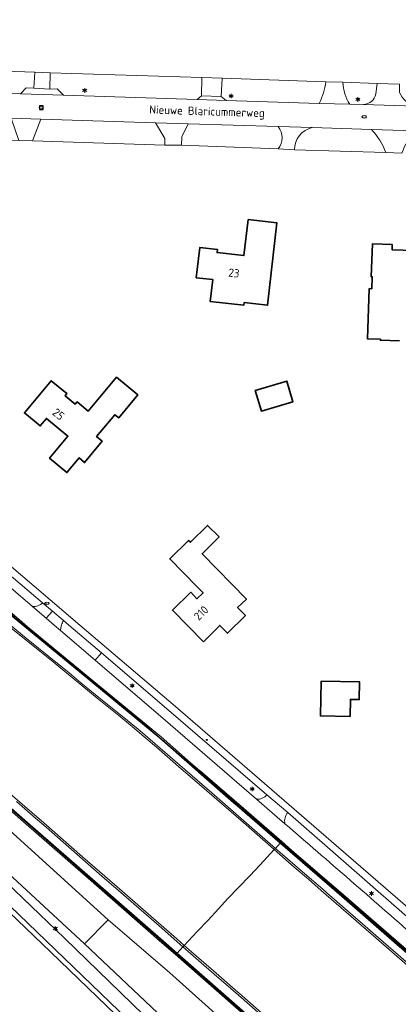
# Model space of a CAD drawing. Header units: metres. Extents: x 140853 to 145288, y 474558 to 480269.
# Tile 19 of 256: x 141914 to 141996, y 475918 to 476132. Entities that reach past the tile are written whole.
import ezdxf
from ezdxf.enums import TextEntityAlignment as Align

# ---------------------------------------------------------------- set-up
doc = ezdxf.new("R2010")
doc.units = ezdxf.units.M
doc.header["$MEASUREMENT"] = 0
for name, color, linetype, lineweight in [('B-WE-GR-GRAS_KRUIDENRIJK-G', 80, 'Continuous', 18), ('B-WE-GR-GROENVOORZIENING-G', 80, 'Continuous', 18), ('B-WE-IE-TERREINAFSCHEIDING_KUNSTMATIG_HEKWERK-G', 20, 'IE-TERREINAFSCHEIDING-KUNSTMATIG', 18), ('B-WE-IE-TERREINAFSCHEIDING_KUNSTMATIG_MUUR-G', 90, 'IE-TERREINAFSCHEIDING-KUNSTMATIG-DICHT', 18), ('B-WE-KL-ET_LS_OV_LICHTMAST-S', 190, 'Continuous', 18), ('B-WE-KL-WATER_BRANDLEIDING_PUT-S', 150, 'Continuous', 18), ('B-WE-KL-WATER_PUT-S', 170, 'Continuous', 18), ('B-WE-KW-KUNSTWERK_GELUIDSWERING_SCHERM-G', 170, 'Continuous', 18), ('B-WE-OG-BEBOUWING-G', 7, 'Continuous', 35), ('B-WE-OG-BEBOUWING_HUISNUMMER-T18', 10, 'Continuous', 18), ('B-WE-OG-BEBOUWING_STRAATNAAM-T18', 10, 'Continuous', 18), ('B-WE-OG-TERREIN_ERF-G', 7, 'Continuous', 18), ('B-WE-RI-GWA_RIOOLPUT-S', 30, 'Continuous', 18), ('B-WE-VH-VERHARDING_ASFALT-G', 252, 'Continuous', 18), ('B-WE-VH-VERHARDING_BETONSTRAATSTEEN-G', 252, 'Continuous', 18), ('B-WE-VH-VERHARDING_GESLOTEN-G', 7, 'Continuous', 18), ('B-WE-VH-VERHARDING_OPEN-G', 252, 'Continuous', 18), ('B-WE-VH-VERHARDING_STRAATBAKSTEEN-G', 252, 'Continuous', 18), ('B-WE-VH-VERHARDING_TEGEL-G', 252, 'Continuous', 18)]:
    doc.layers.add(name, color=color, linetype=linetype, lineweight=lineweight)
doc.styles.add('NLCS-ISO', font='txt')
doc.linetypes.add('IE-TERREINAFSCHEIDING-KUNSTMATIG', pattern='A,4,[82,NLCS.shx,S=0.75,R=90,X=0,Y=0],4,-2', length=10)
doc.linetypes.add('IE-TERREINAFSCHEIDING-KUNSTMATIG-DICHT', pattern='A,8,-1,[82,NLCS.shx,S=0.75,R=90,X=0,Y=0],-1', length=10)

# ---------------------------------------------------------------- blocks, each defined once
blk = doc.blocks.new('B-SIE-WEG_LICHTMAST-SO')
at = {"ltscale": 0.1}
for p, q in [((-1.1, 0.6), (-2.2, 1.3)), ((0, 1.3), (0, 2.5)), ((1.1, 0.6), (2.2, 1.3)), ((-1.1, -0.6), (-2.2, -1.3)), ((0, -1.3), (0, -2.5)), ((1.1, -0.6), (2.2, -1.3))]:
    blk.add_line(p, q, dxfattribs=at)
at = {"flags": 128}
for points in [[(-1.2, 0.5), (1.2, 0.5)], [(-1.2, -0.5), (1.2, -0.5)]]:
    blk.add_lwpolyline(points, dxfattribs=at)
at = {"ltscale": 0.1}
blk.add_circle((0, 0), 1.27, dxfattribs=at)
at = {"style": 'NLCS-ISO'}
blk.add_attdef('TYPE', text='', height=1.8, dxfattribs=at).set_placement((0, 2.5), align=Align.BOTTOM_CENTER)
blk = doc.blocks.new('SIE-WEG_STRAATPOT_BRANDKRAAN-SO')
blk.add_ellipse((0, 0), major_axis=(-0.729, 0), ratio=0.685994)
at = {"style": 'NLCS-ISO'}
blk.add_text('BR', height=0.4, dxfattribs=at).set_placement((-0.3, -0.2))
blk = doc.blocks.new('SKL-WATERLEIDINGPUT-SO')
at = {"color": 0, "linetype": 'ByBlock', "lineweight": 18}
blk.add_ellipse((0, 0), major_axis=(2.5, 0), ratio=0.54, dxfattribs=at)
at = {"color": 0, "linetype": 'ByBlock', "lineweight": 18, "style": 'NLCS-ISO'}
blk.add_text('wl', height=1.8, dxfattribs=at).set_placement((0, 0), align=Align.MIDDLE_CENTER)
blk = doc.blocks.new('SRI-PUT_INSPECTIE-SO')
at = {"lineweight": -3, "flags": 128}
blk.add_lwpolyline([(-2, -2), (2, -2), (2, 2), (-2, 2)], close=True, dxfattribs=at)
at = {"lineweight": -3, "ltscale": 1.5}
blk.add_circle((0, 0), 2, dxfattribs=at)
at = {"ltscale": 0.1, "style": 'NLCS-ISO'}
blk.add_text('I', height=2.5, dxfattribs=at).set_placement((0, 0), align=Align.MIDDLE_CENTER)

msp = doc.modelspace()

# ---------------------------------------------------------------- linework, layer by layer
at = {"layer": 'B-WE-GR-GRAS_KRUIDENRIJK-G', "ltscale": 0.2, "flags": 128}
for points in [[(141911.563, 476117.27), (141912.203, 476115.553), (141914.22, 476115.48), (141915.448, 476116.833), (141917.109, 476116.722), (141917.327, 476120.182), (141910.753, 476120.388), (141910.753, 476120.388, 0.1995193), (141911.563, 476117.27)], [(141980.578, 476118.133), (141958.043, 476118.899), (141957.861, 476114.936), (141958.933, 476114.051), (141979.144, 476113.406), (141979.144, 476113.406, 0.1036805), (141980.578, 476118.133)], [(141991.767, 476117.752), (141984.333, 476118.005), (141984.333, 476118.005, 0.1502323), (141985.835, 476113.225), (141985.835, 476113.225), (141988.773, 476113.149), (141988.773, 476113.149, 0.333182), (141991.503, 476115.482), (141991.503, 476115.482), (141991.767, 476117.752)], [(141970.242, 476108.366), (141950.651, 476108.965), (141949.275, 476106.174), (141949.253, 476104.324), (141970.237, 476103.505), (141970.237, 476103.505, 0.349105), (141970.242, 476108.366)], [(141973.772, 476103.313), (141993.614, 476102.73), (141993.614, 476102.73, 0.1097912), (141990.532, 476107.743), (141990.532, 476107.743), (141977.638, 476108.138), (141977.638, 476108.138, 0.3506024), (141973.772, 476103.313)], [(141901.983, 476019.242), (141886.775, 476032.225), (141860.787, 476054.536), (141834.648, 476077.07), (141813.092, 476095.737), (141813.092, 476095.737, 0.1738611), (141816.409, 476089.76), (141816.409, 476089.76), (141833.377, 476075.4), (141885.689, 476030.771), (141916.854, 476004.017), (141916.854, 476004.017, 0.0950877), (141918.021, 476004.198), (141918.021, 476004.198, 0.0955723), (141919.046, 476004.816), (141919.046, 476004.816), (141901.983, 476019.242)], [(141931.816, 475993.941), (141930.452, 475992.35), (141945.744, 475979.205), (141965.558, 475962.13), (141965.558, 475962.13, 0.2468169), (141967.791, 475963.097), (141967.791, 475963.097), (141946.971, 475980.963), (141931.816, 475993.941)], [(142015.874, 475918.177), (142026.48, 475908.881), (142053.084, 475885.686), (142053.084, 475885.686, 0.2115109), (142057.944, 475884.824), (142057.944, 475884.824), (142042.802, 475897.668), (142027.961, 475910.54), (142000, 475935.009), (141972.311, 475959.255), (141972.311, 475959.255, 0.2294372), (141971.723, 475956.788), (141971.723, 475956.788, -0.0024023), (142000, 475932.194), (142000, 475932.194, -0.0013684), (142015.874, 475918.177)]]:
    msp.add_lwpolyline(points, format="xyb", close=True, dxfattribs=at)
for points in [[(141952.636, 476114.252), (141953.563, 476115.073), (141953.689, 476119.037), (141920.696, 476120.082), (141920.589, 476116.514), (141922.23, 476116.567), (141923.551, 476115.181), (141952.636, 476114.252)], [(141916.852, 476105.268), (141945.602, 476104.367), (141945.618, 476105.767), (141943.554, 476109.174), (141918.667, 476109.999), (141916.852, 476105.268)]]:
    msp.add_lwpolyline(points, close=True, dxfattribs=at)
for points in [[(141754.652, 476094.277), (141821.886, 476035.484), (141825.229, 476032.56), (141848.435, 476012.273), (141862.38, 476000), (141881.609, 475982.821), (141933.315, 475935.881), (141946.702, 475924.406), (141969.075, 475904.317)], [(141964.014, 475914.247), (141947.949, 475928.337), (141944.99, 475930.932), (141930.169, 475943.868), (141914.904, 475957.237), (141899.786, 475970.415), (141884.757, 475983.542), (141869.917, 475996.52), (141854.941, 476009.752), (141839.78, 476022.847), (141820.733, 476039.457), (141805.719, 476052.612), (141791.294, 476065.226), (141776.174, 476078.387), (141761.063, 476091.454)], [(141962.516, 475898.216), (141928.179, 475930.65), (141907.673, 475949.621), (141900.282, 475956.313), (141894.79, 475961.595), (141865.432, 475988.4), (141852.096, 476000), (141751.827, 476087.24)], [(141767.564, 476070.611), (141820.468, 476024.6), (141825.068, 476020.73), (141837.28, 476011.019), (141850.104, 476000), (141867.827, 475984.667), (141870.948, 475981.87), (141873.888, 475979.213), (141878.197, 475975.158), (141900.163, 475954.492), (141923.788, 475931.882), (141958.052, 475898.674)], [(141951.279, 475899.525), (141920.733, 475928.929), (141897.257, 475951.43), (141887.605, 475960.514), (141882.772, 475965.048), (141877.933, 475969.576), (141869.478, 475977.467), (141843.587, 476000), (141835.981, 476006.594), (141824.166, 476015.959), (141817.325, 476021.602), (141817.325, 476021.602), (141764.418, 476067.63)]]:
    msp.add_lwpolyline(points, dxfattribs=at)
at = {"layer": 'B-WE-GR-GROENVOORZIENING-G', "ltscale": 0.2, "flags": 128}
for points in [[(141911.332, 476000.515), (141915.926, 475996.794), (141920.383, 475993.188), (141924.832, 475989.57), (141927.356, 475987.46), (141931.652, 475983.982), (141937.516, 475979.24), (141940.247, 475977.005), (141943.493, 475974.178), (141949.954, 475968.564), (141955.809, 475963.504), (141962.173, 475957.96), (141969.66, 475951.438), (141969.66, 475951.438), (141970.702, 475952.546), (141961.354, 475960.648), (141960.544, 475961.333), (141952.902, 475968.011), (141952.842, 475968.068), (141950.952, 475969.73), (141944.553, 475975.388), (141929.924, 475987.455), (141914.778, 475999.932), (141899.058, 476012.834)], [(141899.329, 476013.128), (141915.049, 476000.226), (141915.691, 475999.697), (141915.338, 476000), (141914.528, 476000.692), (141902.257, 476011.208)], [(141900.081, 475970.755), (141915.199, 475957.577), (141930.464, 475944.208), (141945.285, 475931.272), (141948.258, 475928.665), (141949.552, 475930.042), (141949.552, 475930.042), (141944.373, 475934.576), (141935.529, 475942.292), (141931.933, 475945.412), (141926.547, 475950.093), (141923.529, 475952.779), (141919.784, 475956.053), (141917.022, 475958.454), (141913.373, 475961.645)], [(142006.79, 475921.24), (141995.55, 475930.989), (141984.105, 475940.95), (141972.832, 475950.7), (141970.702, 475952.546), (141969.66, 475951.438), (141971.2, 475950.122), (141975.57, 475946.348), (141979.949, 475942.534), (141980.835, 475941.756), (141984.244, 475938.775), (141988.577, 475935.016), (141993.044, 475931.116), (141996.338, 475928.26), (142003.699, 475921.837)], [(141968.86, 475913.174), (141962.182, 475919.008), (141959.972, 475920.935), (141956.341, 475924.119), (141949.552, 475930.042), (141948.258, 475928.665), (141948.258, 475928.665), (141964.309, 475914.587)]]:
    msp.add_lwpolyline(points, dxfattribs=at)
at = {"layer": 'B-WE-IE-TERREINAFSCHEIDING_KUNSTMATIG_HEKWERK-G', "ltscale": 0.2, "flags": 128}
for points in [[(141917.327, 476120.182), (141910.753, 476120.388)], [(141920.696, 476120.082), (141953.689, 476119.037)], [(141958.043, 476118.899), (141980.578, 476118.133)], [(141984.333, 476118.005), (141991.767, 476117.752)], [(141916.852, 476105.268), (141945.602, 476104.367)], [(141949.253, 476104.324), (141970.237, 476103.505)], [(141973.772, 476103.313), (141993.614, 476102.73)]]:
    msp.add_lwpolyline(points, dxfattribs=at)
at = {"layer": 'B-WE-IE-TERREINAFSCHEIDING_KUNSTMATIG_MUUR-G', "ltscale": 0.2, "flags": 128}
for points in [[(141697.803, 476183.399), (141697.531, 476183.106), (141699.559, 476181.446), (141715.112, 476168.765), (141720.538, 476164.301), (141730.481, 476156.094), (141745.864, 476143.271), (141761.109, 476130.396), (141772.596, 476120.665), (141784.073, 476110.77), (141784.761, 476110.087), (141788.287, 476107.138), (141796.131, 476100.316), (141795.843, 476100.571), (141800.934, 476096.229), (141807.621, 476090.426), (141812.998, 476085.805), (141826.427, 476074.298), (141837.998, 476064.391), (141853.135, 476051.332), (141860.633, 476044.775), (141864.469, 476041.426), (141872.026, 476035.131), (141883.586, 476025.54), (141899.058, 476012.834), (141914.778, 475999.932), (141929.924, 475987.455), (141944.553, 475975.388), (141950.952, 475969.73), (141952.842, 475968.068), (141952.902, 475968.011), (141960.544, 475961.333), (141961.354, 475960.648), (141970.702, 475952.546), (141970.976, 475952.837), (141961.625, 475960.942), (141960.815, 475961.627), (141953.173, 475968.305), (141953.113, 475968.362), (141951.223, 475970.024), (141944.824, 475975.682), (141930.195, 475987.749), (141915.691, 475999.697), (141915.049, 476000.226), (141899.329, 476013.128), (141883.857, 476025.834), (141872.297, 476035.425), (141864.74, 476041.72), (141860.989, 476045.171), (141853.406, 476051.626), (141838.269, 476064.685), (141826.698, 476074.592), (141813.269, 476086.099), (141807.892, 476090.72), (141801.205, 476096.523), (141796.114, 476100.865), (141796.402, 476100.61), (141788.558, 476107.432), (141785.032, 476110.381), (141784.344, 476111.064), (141772.867, 476120.959), (141761.38, 476130.69), (141746.135, 476143.565), (141730.752, 476156.388), (141720.809, 476164.595), (141715.383, 476169.059), (141699.83, 476181.74), (141697.803, 476183.399)], [(141948.258, 475928.665), (141945.285, 475931.272), (141930.464, 475944.208), (141915.199, 475957.577), (141900.081, 475970.755), (141885.052, 475983.882), (141870.212, 475996.86), (141855.236, 476010.092), (141840.075, 476023.187), (141821.028, 476039.797), (141806.014, 476052.952), (141791.589, 476065.566), (141776.469, 476078.727), (141761.358, 476091.794), (141746.278, 476104.885), (141745.5, 476105.563), (141737.853, 476112.021), (141726.39, 476121.757), (141722.644, 476124.939), (141707.375, 476137.919), (141692.034, 476150.775), (141678.138, 476162.183), (141677.831, 476161.853), (141691.739, 476150.435), (141707.08, 476137.579), (141722.349, 476124.599), (141726.095, 476121.417), (141737.558, 476111.681), (141745.205, 476105.223), (141745.983, 476104.545), (141761.063, 476091.454), (141776.174, 476078.387), (141791.294, 476065.226), (141805.719, 476052.612), (141820.733, 476039.457), (141839.78, 476022.847), (141854.941, 476009.752), (141869.917, 475996.52), (141884.757, 475983.542), (141899.786, 475970.415), (141914.904, 475957.237), (141930.169, 475943.868), (141944.99, 475930.932), (141947.949, 475928.337), (141948.258, 475928.665)], [(141960.657, 475961.942), (141953.295, 475968.321), (141953.173, 475968.305), (141960.815, 475961.627), (141961.625, 475960.942), (141970.976, 475952.837), (141971.032, 475952.897), (141961.677, 475961.038), (141960.657, 475961.942)], [(142182.403, 475770.775), (142174.729, 475777.47), (142167.192, 475784.033), (142159.634, 475790.606), (142152.088, 475797.186), (142148.293, 475800.418), (142147.498, 475801.097), (142136.001, 475811.101), (142124.59, 475820.889), (142120.709, 475824.079), (142109.155, 475833.607), (142105.404, 475836.909), (142094.116, 475846.68), (142082.792, 475856.518), (142075.281, 475863.086), (142071.545, 475866.413), (142067.696, 475869.675), (142059.782, 475875.826), (142052.407, 475882.247), (142041.266, 475891.88), (142029.746, 475901.876), (142018.489, 475911.628), (142007.061, 475921.534), (141995.821, 475931.283), (141984.376, 475941.244), (141973.103, 475950.994), (141970.976, 475952.837), (141970.702, 475952.546), (141972.832, 475950.7), (141984.105, 475940.95), (141995.55, 475930.989), (142006.79, 475921.24), (142018.218, 475911.334), (142029.475, 475901.582), (142040.995, 475891.586), (142052.136, 475881.953), (142059.528, 475875.517), (142067.442, 475869.366), (142071.283, 475866.111), (142075.016, 475862.787), (142082.529, 475856.216), (142093.854, 475846.378), (142105.14, 475836.608), (142108.893, 475833.305), (142120.455, 475823.77), (142124.334, 475820.581), (142135.739, 475810.798), (142147.238, 475800.793), (142148.033, 475800.114), (142151.827, 475796.883), (142159.371, 475790.304), (142166.929, 475783.731), (142174.466, 475777.169), (142182.14, 475770.474), (142185.751, 475767.317), (142193.421, 475760.938), (142205.186, 475751.594), (142216.947, 475742.282), (142228.693, 475732.992), (142240.478, 475723.674), (142249.313, 475716.824), (142249.588, 475717.117), (142240.724, 475723.989), (142228.941, 475733.306), (142217.195, 475742.596), (142205.435, 475751.907), (142193.674, 475761.248), (142186.012, 475767.62), (142182.403, 475770.775)], [(141970.976, 475952.837), (141973.103, 475950.994), (141984.376, 475941.244), (141995.821, 475931.283), (142007.061, 475921.534), (142018.489, 475911.628), (142029.746, 475901.876), (142041.266, 475891.88), (142052.407, 475882.247), (142059.782, 475875.826), (142067.696, 475869.675), (142071.545, 475866.413), (142075.281, 475863.086), (142082.792, 475856.518), (142094.116, 475846.68), (142105.404, 475836.909), (142109.155, 475833.607), (142120.709, 475824.079), (142124.59, 475820.889), (142136.001, 475811.101), (142147.498, 475801.097), (142148.293, 475800.418), (142152.088, 475797.186), (142159.634, 475790.606), (142167.192, 475784.033), (142174.729, 475777.47), (142182.403, 475770.775), (142182.425, 475770.901), (142182.501, 475770.975), (142181.293, 475772.005), (142174.832, 475777.692), (142167.305, 475784.234), (142159.725, 475790.808), (142153.544, 475796.234), (142152.278, 475797.339), (142152.36, 475797.451), (142151.459, 475798.191), (142150.716, 475798.826), (142149.881, 475799.552), (142148.599, 475800.664), (142148.441, 475800.48), (142147.494, 475801.348), (142136.159, 475811.17), (142124.733, 475820.943), (142120.939, 475824.172), (142109.292, 475833.645), (142105.593, 475836.977), (142094.27, 475846.824), (142082.902, 475856.609), (142076.404, 475862.243), (142075.343, 475863.163), (142071.602, 475866.566), (142067.818, 475869.795), (142063.898, 475872.796), (142059.918, 475875.843), (142052.382, 475882.437), (142041.319, 475892.008), (142029.716, 475902.079), (142018.562, 475911.723), (142007.139, 475921.628), (141995.864, 475931.413), (141984.483, 475941.322), (141973.164, 475951.042), (141971.032, 475952.897), (141970.976, 475952.837)], [(142221.94, 475687.612), (142216.426, 475693.145), (142197.595, 475709.721), (142179.127, 475725.986), (142160.314, 475742.475), (142148.835, 475752.58), (142134.009, 475765.572), (142115.057, 475782.274), (142096.463, 475798.586), (142092.696, 475801.897), (142073.668, 475818.615), (142065.728, 475824.552), (142048.955, 475835.597), (142045.028, 475838.596), (142041.331, 475841.905), (142040.535, 475842.559), (142025.441, 475855.701), (142010.237, 475869.053), (142006.751, 475872.696), (141993.807, 475887.606), (141986.859, 475894.764), (141975.386, 475904.864), (141964.309, 475914.587), (141948.258, 475928.665), (141947.949, 475928.337), (141964.014, 475914.247), (141975.091, 475904.524), (141986.564, 475894.424), (141993.512, 475887.266), (142006.456, 475872.356), (142009.942, 475868.713), (142025.146, 475855.361), (142040.24, 475842.219), (142041.036, 475841.565), (142044.733, 475838.256), (142048.66, 475835.257), (142065.433, 475824.212), (142073.373, 475818.275), (142092.401, 475801.557), (142096.168, 475798.246), (142114.762, 475781.934), (142133.714, 475765.232), (142148.54, 475752.24), (142160.019, 475742.135), (142178.832, 475725.646), (142197.3, 475709.381), (142216.131, 475692.805), (142221.633, 475687.284), (142221.94, 475687.612)]]:
    msp.add_lwpolyline(points, close=True, dxfattribs=at)
at = {"layer": 'B-WE-KW-KUNSTWERK_GELUIDSWERING_SCHERM-G', "ltscale": 0.2, "flags": 128}
for points in [[(141627.678, 476202.963), (141649.177, 476185.421), (141668.666, 476169.632), (141688.002, 476153.815), (141707.195, 476137.802), (141726.153, 476121.672), (141745.217, 476105.463), (141765.13, 476088.288), (141783.972, 476071.891), (141802.255, 476055.948), (141821.14, 476039.436), (141839.937, 476023.107), (141858.76, 476006.681), (141877.544, 475990.223), (141896.362, 475973.732), (141915.19, 475957.323), (141934.035, 475940.859), (141949.103, 475927.64), (141964.144, 475914.454), (141982.915, 475897.994), (141986.679, 475894.668), (141993.646, 475887.515), (142006.734, 475872.381)], [(141999.276, 475927.982), (141987.947, 475937.825), (141976.648, 475947.612), (141965.281, 475957.473), (141961.473, 475960.779), (141960.633, 475961.522), (141953.003, 475968.14), (141941.722, 475977.943), (141926.252, 475990.701), (141910.837, 476003.371), (141895.385, 476016.079), (141879.961, 476028.769), (141864.559, 476041.555), (141849.468, 476054.703), (141838.128, 476064.458), (141822.904, 476077.531), (141815.333, 476084.032), (141807.756, 476090.539), (141796.37, 476100.324), (141784.952, 476110.186), (141784.107, 476110.92), (141772.693, 476120.74), (141761.288, 476130.47)]]:
    msp.add_lwpolyline(points, dxfattribs=at)
at = {"layer": 'B-WE-OG-BEBOUWING-G', "ltscale": 0.2, "flags": 128}
for points in [[(141963.742, 476088.162), (141962.805, 476080.312), (141956.984, 476080.982), (141957.06, 476081.638), (141953.24, 476082.09), (141952.454, 476075.519), (141956.035, 476075.118), (141955.499, 476070.328), (141962.754, 476069.516), (141962.821, 476070.112), (141967.929, 476069.541), (141969.935, 476087.469), (141963.742, 476088.162)], [(141935.108, 476053.899), (141928.958, 476046.5), (141926.522, 476048.497), (141926.135, 476048.025), (141923.916, 476049.845), (141924.302, 476050.316), (141920.88, 476053.122), (141915.098, 476046.128), (141918.535, 476043.286), (141919.873, 476044.905), (141924.529, 476041.056), (141920.553, 476036.247), (141924.322, 476033.131), (141926.959, 476036.322), (141928.154, 476035.334), (141931.983, 476039.966), (141930.789, 476040.954), (141934.739, 476045.733), (141935.587, 476045.032), (141939.739, 476050.054), (141935.108, 476053.899)], [(141965.274, 476050.988), (141966.615, 476046.504), (141973.455, 476048.55), (141972.114, 476053.034), (141965.274, 476050.988)], [(141954.015, 475996.368), (141957.535, 475999.904), (141959.224, 475998.198), (141963.127, 476002.062), (141961.44, 476003.783), (141963.347, 476005.652), (141953.708, 476015.488), (141957.399, 476019.137), (141954.91, 476021.654), (141951.209, 476017.98), (141950.788, 476018.407), (141946.684, 476014.366), (141952.556, 476008.403), (141953.923, 476007.025), (141952.597, 476005.72), (141951.23, 476007.11), (141947.274, 476003.217), (141954.015, 475996.368)], [(141985.867, 475980.084), (141985.953, 475983.821), (141987.87, 475983.777), (141987.958, 475987.618), (141979.615, 475987.808), (141979.442, 475980.231), (141985.867, 475980.084)]]:
    msp.add_lwpolyline(points, close=True, dxfattribs=at)
msp.add_lwpolyline([(141999.749, 476081.426), (141995.012, 476081.601), (141995.053, 476082.7), (141990.726, 476082.86), (141990.462, 476075.714), (141990.682, 476075.706), (141990.587, 476073.118), (141990.037, 476073.138), (141989.635, 476062.236), (141992.473, 476062.131), (141992.465, 476061.911), (141996.642, 476061.757)], dxfattribs=at)
at = {"layer": 'B-WE-OG-TERREIN_ERF-G', "ltscale": 0.2, "flags": 128}
for points in [[(141762.017, 476140.873), (141780.444, 476124.613), (141813.787, 476123.487), (141817.321, 476123.437), (141843.702, 476122.539), (141843.702, 476122.539), (141846.781, 476122.438), (141855.842, 476122.141), (141859.29, 476122.028), (141869.185, 476121.701), (141873.844, 476121.546), (141877.629, 476121.428), (141879.01, 476121.384), (141907.482, 476120.491), (141910.753, 476120.388), (141917.327, 476120.182), (141920.696, 476120.082), (141953.689, 476119.037), (141958.043, 476118.899), (141980.578, 476118.133), (141984.333, 476118.005), (141991.767, 476117.752), (141996.618, 476117.587)], [(141997.127, 476102.627), (141993.614, 476102.73), (141973.772, 476103.313), (141970.237, 476103.505), (141949.253, 476104.324), (141945.602, 476104.367), (141916.852, 476105.268), (141913.905, 476105.353), (141896.396, 476105.86), (141892.104, 476105.984), (141831.287, 476107.745), (141821.909, 476099.865), (141822.853, 476089.389), (141835.617, 476078.343), (141859.318, 476057.927), (141887.847, 476033.458), (141927.159, 476000), (141947.915, 475982.317), (142000, 475937.177)], [(141996.642, 476061.757), (141992.465, 476061.911), (141992.473, 476062.131), (141989.635, 476062.236), (141990.037, 476073.138), (141990.587, 476073.118), (141990.682, 476075.706), (141990.462, 476075.714), (141990.726, 476082.86), (141995.053, 476082.7), (141995.012, 476081.601), (141999.749, 476081.426)]]:
    msp.add_lwpolyline(points, dxfattribs=at)
for points in [[(141963.742, 476088.162), (141969.935, 476087.469), (141967.929, 476069.541), (141962.821, 476070.112), (141962.754, 476069.516), (141955.499, 476070.328), (141956.035, 476075.118), (141952.454, 476075.519), (141953.24, 476082.09), (141957.06, 476081.638), (141956.984, 476080.982), (141962.805, 476080.312), (141963.742, 476088.162)], [(141935.108, 476053.899), (141939.739, 476050.054), (141935.587, 476045.032), (141934.739, 476045.733), (141930.789, 476040.954), (141931.983, 476039.966), (141928.154, 476035.334), (141926.959, 476036.322), (141924.322, 476033.131), (141920.553, 476036.247), (141924.529, 476041.056), (141919.873, 476044.905), (141918.535, 476043.286), (141915.098, 476046.128), (141920.88, 476053.122), (141924.302, 476050.316), (141923.916, 476049.845), (141926.135, 476048.025), (141926.522, 476048.497), (141928.958, 476046.5), (141935.108, 476053.899)], [(141965.274, 476050.988), (141972.114, 476053.034), (141973.455, 476048.55), (141966.615, 476046.504), (141965.274, 476050.988)], [(141954.015, 475996.368), (141947.274, 476003.217), (141951.23, 476007.11), (141952.597, 476005.72), (141953.923, 476007.025), (141952.556, 476008.403), (141946.684, 476014.366), (141950.788, 476018.407), (141951.209, 476017.98), (141954.91, 476021.654), (141957.399, 476019.137), (141953.708, 476015.488), (141963.347, 476005.652), (141961.44, 476003.783), (141963.127, 476002.062), (141959.224, 475998.198), (141957.535, 475999.904), (141954.015, 475996.368)], [(141985.867, 475980.084), (141979.442, 475980.231), (141979.615, 475987.808), (141987.958, 475987.618), (141987.87, 475983.777), (141985.953, 475983.821), (141985.867, 475980.084)]]:
    msp.add_lwpolyline(points, close=True, dxfattribs=at)
at = {"layer": 'B-WE-VH-VERHARDING_ASFALT-G', "ltscale": 0.2, "flags": 128}
for points in [[(142000, 476112.834), (141988.773, 476113.149), (141985.835, 476113.225), (141979.144, 476113.406), (141958.933, 476114.051), (141952.636, 476114.252), (141923.551, 476115.181), (141914.22, 476115.48), (141912.203, 476115.553)], [(141912.207, 476110.224), (141918.667, 476109.999), (141943.554, 476109.174), (141950.651, 476108.965), (141970.242, 476108.366), (141977.638, 476108.138), (141990.532, 476107.743), (141999.784, 476107.451)], [(141902.257, 476011.208), (141914.528, 476000.692), (141915.338, 476000), (141915.691, 475999.697), (141930.195, 475987.749), (141944.824, 475975.682), (141951.223, 475970.024), (141953.113, 475968.362), (141953.173, 475968.305), (141953.295, 475968.321), (141960.657, 475961.942), (141961.677, 475961.038), (141971.032, 475952.897), (141973.164, 475951.042), (141984.483, 475941.322), (141995.864, 475931.413), (142007.139, 475921.628)]]:
    msp.add_lwpolyline(points, dxfattribs=at)
msp.add_lwpolyline([(142000, 475932.194, 0.0024023), (141971.723, 475956.788), (141971.723, 475956.788), (141965.558, 475962.13), (141945.744, 475979.205), (141945.744, 475979.205), (141930.452, 475992.35), (141922.904, 475998.831), (141921.543, 476000), (141919.826, 476001.465), (141916.854, 476004.017), (141885.689, 476030.771)], format="xyb", dxfattribs=at)
at = {"layer": 'B-WE-VH-VERHARDING_BETONSTRAATSTEEN-G', "ltscale": 0.2, "flags": 128}
for points in [[(141917.327, 476120.182), (141917.109, 476116.722), (141920.589, 476116.514), (141920.696, 476120.082), (141917.327, 476120.182)], [(141958.043, 476118.899), (141953.689, 476119.037), (141953.563, 476115.073), (141957.861, 476114.936), (141958.043, 476118.899)], [(141917.109, 476116.722), (141915.448, 476116.833), (141914.22, 476115.48), (141923.551, 476115.181), (141922.23, 476116.567), (141920.589, 476116.514), (141917.109, 476116.722)], [(141953.563, 476115.073), (141952.636, 476114.252), (141958.933, 476114.051), (141957.861, 476114.936), (141953.563, 476115.073)]]:
    msp.add_lwpolyline(points, close=True, dxfattribs=at)
for points in [[(141979.144, 476113.406), (141985.835, 476113.225), (141985.835, 476113.225, -0.1502323), (141984.333, 476118.005), (141984.333, 476118.005), (141980.578, 476118.133), (141980.578, 476118.133, -0.1036805), (141979.144, 476113.406)], [(141996.618, 476117.587), (141991.767, 476117.752), (141991.503, 476115.482), (141991.503, 476115.482, -0.333182), (141988.773, 476113.149), (141988.773, 476113.149), (142000, 476112.834), (142000, 476112.834, -0.2281722), (141996.616, 476115.796), (141996.616, 476115.796), (141996.618, 476117.587)], [(141916.854, 476004.017), (141919.826, 476001.465), (141921.164, 476003.026), (141919.046, 476004.816), (141919.046, 476004.816, -0.0955723), (141918.021, 476004.198), (141918.021, 476004.198, -0.0950877), (141916.854, 476004.017)], [(141930.452, 475992.35), (141931.816, 475993.941), (141924.712, 476000), (141923.556, 476000.986), (141923.556, 476000.986, 0.0382379), (141923.17, 476000), (141923.17, 476000), (141923.015, 475999.423), (141922.904, 475998.831), (141930.452, 475992.35)]]:
    msp.add_lwpolyline(points, format="xyb", close=True, dxfattribs=at)
at = {"layer": 'B-WE-VH-VERHARDING_GESLOTEN-G', "ltscale": 0.2, "flags": 128}
for points in [[(141751.827, 476087.24), (141852.096, 476000), (141865.432, 475988.4), (141894.79, 475961.595), (141900.282, 475956.313), (141907.673, 475949.621), (141928.179, 475930.65), (141933.315, 475935.881), (141881.609, 475982.821), (141881.609, 475982.821), (141862.38, 476000), (141848.435, 476012.273), (141825.229, 476032.56), (141821.886, 476035.484), (141754.652, 476094.277)], [(141909.993, 476001.12), (141921.335, 475991.998), (141930.911, 475984.11), (141935.62, 475980.3), (141938.603, 475977.879), (141941.54, 475975.36), (141943.783, 475973.438), (141948.58, 475969.25), (141954.72, 475963.96), (141962.73, 475957.04), (141967.527, 475952.821), (141969.402, 475951.161), (141969.66, 475951.438), (141962.173, 475957.96), (141955.809, 475963.504), (141949.954, 475968.564), (141943.493, 475974.178), (141940.247, 475977.005), (141937.516, 475979.24), (141931.652, 475983.982), (141927.356, 475987.46), (141924.832, 475989.57), (141920.383, 475993.188), (141915.926, 475996.794), (141911.332, 476000.515)], [(141912.01, 475963.32), (141919.28, 475956.965), (141927.727, 475949.611), (141936.35, 475942.11), (141948.21, 475931.77), (141949.836, 475930.344), (141952.653, 475933.34), (141955.017, 475935.856), (141957.298, 475938.282), (141958.019, 475939.107), (141958.545, 475939.707), (141959.3, 475940.57), (141961.637, 475942.94), (141964.07, 475945.47), (141966.35, 475947.88), (141969.402, 475951.161), (141967.527, 475952.821), (141962.73, 475957.04), (141954.72, 475963.96), (141948.58, 475969.25), (141943.783, 475973.438), (141941.54, 475975.36), (141938.603, 475977.879), (141935.62, 475980.3), (141930.911, 475984.11), (141921.335, 475991.998), (141909.993, 476001.12)], [(141913.373, 475961.645), (141917.022, 475958.454), (141919.784, 475956.053), (141923.529, 475952.779), (141926.547, 475950.093), (141931.933, 475945.412), (141935.529, 475942.292), (141944.373, 475934.576), (141949.552, 475930.042), (141949.836, 475930.344), (141949.836, 475930.344), (141948.21, 475931.77), (141936.35, 475942.11), (141927.727, 475949.611), (141919.28, 475956.965), (141912.01, 475963.32)], [(142005.73, 475919.55), (141991.55, 475931.92), (141980.68, 475941.31), (141979.61, 475942.29), (141976.874, 475944.729), (141973.74, 475947.32), (141969.402, 475951.161), (141966.35, 475947.88), (141964.07, 475945.47), (141961.637, 475942.94), (141959.3, 475940.57), (141958.545, 475939.707), (141958.019, 475939.107), (141957.298, 475938.282), (141955.017, 475935.856), (141952.653, 475933.34), (141949.836, 475930.344), (141956.16, 475924.8), (141960.88, 475920.71), (141962.4, 475919.35), (141971.58, 475911.34)], [(142003.699, 475921.837), (141996.338, 475928.26), (141993.044, 475931.116), (141988.577, 475935.016), (141984.244, 475938.775), (141980.835, 475941.756), (141979.949, 475942.534), (141975.57, 475946.348), (141971.2, 475950.122), (141969.66, 475951.438), (141969.402, 475951.161), (141973.74, 475947.32), (141976.874, 475944.729), (141979.61, 475942.29), (141980.68, 475941.31), (141991.55, 475931.92), (142005.73, 475919.55)], [(141998.476, 475874.94), (141984.827, 475888.864), (141969.075, 475904.317), (141946.702, 475924.406), (141933.315, 475935.881), (141928.179, 475930.65), (141962.516, 475898.216), (141963.633, 475896.964), (141982.385, 475878.481), (141984.578, 475876.501), (142000, 475860.345)], [(141971.58, 475911.34), (141962.4, 475919.35), (141960.88, 475920.71), (141956.16, 475924.8), (141949.836, 475930.344), (141949.552, 475930.042), (141956.341, 475924.119), (141959.972, 475920.935), (141962.182, 475919.008), (141968.86, 475913.174)]]:
    msp.add_lwpolyline(points, dxfattribs=at)
at = {"layer": 'B-WE-VH-VERHARDING_OPEN-G', "ltscale": 0.2, "flags": 128}
for points in [[(141958.052, 475898.674), (141923.788, 475931.882), (141900.163, 475954.492), (141878.197, 475975.158), (141873.888, 475979.213), (141870.948, 475981.87), (141867.827, 475984.667), (141850.104, 476000), (141837.28, 476011.019), (141825.068, 476020.73), (141820.468, 476024.6), (141767.564, 476070.611)], [(141764.418, 476067.63), (141817.325, 476021.602), (141824.166, 476015.959), (141835.981, 476006.594), (141843.587, 476000), (141869.478, 475977.467), (141877.933, 475969.576), (141882.772, 475965.048), (141887.605, 475960.514), (141897.257, 475951.43), (141920.733, 475928.929), (141951.279, 475899.525)], [(141765.651, 476068.163), (141818.383, 476022.246), (141823.002, 476018.379), (141834.755, 476009.109), (141845.33, 476000), (141865.817, 475982.262), (141871.03, 475977.562), (141878.91, 475970.215), (141883.7, 475965.735), (141888.485, 475961.251), (141898.041, 475952.266), (141947.48, 475904.632)], [(141947.48, 475904.632), (141898.041, 475952.266), (141888.485, 475961.251), (141883.7, 475965.735), (141878.91, 475970.215), (141871.03, 475977.562), (141865.817, 475982.262), (141845.33, 476000), (141834.755, 476009.109), (141823.002, 476018.379), (141818.383, 476022.246), (141765.651, 476068.163)]]:
    msp.add_lwpolyline(points, dxfattribs=at)
at = {"layer": 'B-WE-VH-VERHARDING_STRAATBAKSTEEN-G', "ltscale": 0.2, "flags": 128}
for points in [[(141916.852, 476105.268), (141918.667, 476109.999), (141912.207, 476110.224), (141913.905, 476105.353), (141916.852, 476105.268)], [(141949.253, 476104.324), (141949.275, 476106.174), (141950.651, 476108.965), (141943.554, 476109.174), (141945.618, 476105.767), (141945.602, 476104.367), (141949.253, 476104.324)]]:
    msp.add_lwpolyline(points, close=True, dxfattribs=at)
for points in [[(141973.772, 476103.313, -0.3506024), (141977.638, 476108.138), (141977.638, 476108.138), (141970.242, 476108.366), (141970.242, 476108.366, -0.349105), (141970.237, 476103.505), (141970.237, 476103.505), (141973.772, 476103.313)], [(141999.784, 476107.451), (141990.532, 476107.743), (141990.532, 476107.743, -0.1097912), (141993.614, 476102.73), (141993.614, 476102.73), (141997.127, 476102.627), (141997.127, 476102.627, -0.0711974), (141999.784, 476107.451)], [(141919.826, 476001.465), (141921.543, 476000), (141922.904, 475998.831), (141923.015, 475999.423), (141923.17, 476000), (141923.17, 476000, -0.0382379), (141923.556, 476000.986), (141923.556, 476000.986), (141921.164, 476003.026), (141919.826, 476001.465)], [(141971.723, 475956.788, -0.2294372), (141972.311, 475959.255), (141972.311, 475959.255), (141967.791, 475963.097), (141967.791, 475963.097, -0.2468169), (141965.558, 475962.13), (141965.558, 475962.13), (141971.723, 475956.788)]]:
    msp.add_lwpolyline(points, format="xyb", close=True, dxfattribs=at)
at = {"layer": 'B-WE-VH-VERHARDING_TEGEL-G', "ltscale": 0.2, "flags": 128}
msp.add_lwpolyline([(142000, 475937.177), (141947.915, 475982.317), (141927.159, 476000), (141887.847, 476033.458), (141859.318, 476057.927), (141835.617, 476078.343), (141822.853, 476089.389), (141812.696, 476098.179), (141813.092, 476095.737), (141813.092, 476095.737), (141834.648, 476077.07), (141860.787, 476054.536), (141886.775, 476032.225), (141901.983, 476019.242), (141919.046, 476004.816), (141921.164, 476003.026), (141923.556, 476000.986), (141924.712, 476000), (141931.816, 475993.941), (141946.971, 475980.963), (141967.791, 475963.097), (141972.311, 475959.255), (142000, 475935.009)], dxfattribs=at)

# ---------------------------------------------------------------- block references
at = {"layer": 'B-WE-KL-ET_LS_OV_LICHTMAST-S', "xscale": 0.2, "yscale": 0.2, "zscale": 0.2}
for p in [(141928.187, 476116.234), (141960.014, 476115.017), (141987.588, 476114.282), (141938.538, 475986.81), (141964.621, 475964.337), (141990.547, 475941.624), (141921.808, 475934.015)]:
    msp.add_blockref('B-SIE-WEG_LICHTMAST-SO', p, dxfattribs=at)
at = {"layer": 'B-WE-KL-WATER_BRANDLEIDING_PUT-S', "xscale": 0.2, "yscale": 0.2, "zscale": 0.2}
msp.add_blockref('SIE-WEG_STRAATPOT_BRANDKRAAN-SO', (141954.714, 475975.005), dxfattribs=at)
at = {"layer": 'B-WE-KL-WATER_PUT-S', "xscale": 0.2, "yscale": 0.2, "zscale": 0.2}
for p in [(141988.967, 476110.492), (141919.989, 476004.709)]:
    msp.add_blockref('SKL-WATERLEIDINGPUT-SO', p, dxfattribs=at)
at = {"layer": 'B-WE-RI-GWA_RIOOLPUT-S', "xscale": 0.2, "yscale": 0.2, "zscale": 0.2}
msp.add_blockref('SRI-PUT_INSPECTIE-SO', (141918.737, 476112.506), dxfattribs=at)

# ---------------------------------------------------------------- texts
at = {"layer": 'B-WE-OG-BEBOUWING_HUISNUMMER-T18', "style": 'NLCS-ISO'}
for s, rotation, p in [('23', 353.5, (141960.641, 476076.535)), ('25', 320.6, (141922.489, 476045.842)), ('210', 44.5, (141953.496, 476002.598))]:
    msp.add_text(s, height=1.8, rotation=rotation, dxfattribs=at).set_placement(p, align=Align.MIDDLE_CENTER)
at = {"layer": 'B-WE-OG-BEBOUWING_STRAATNAAM-T18', "style": 'NLCS-ISO'}
msp.add_text('Nieuwe Blaricummerweg', height=1.8, rotation=358.2, dxfattribs=at).set_placement((141954.782, 476111.709), align=Align.MIDDLE_CENTER)

doc.saveas('drawing.dxf')
